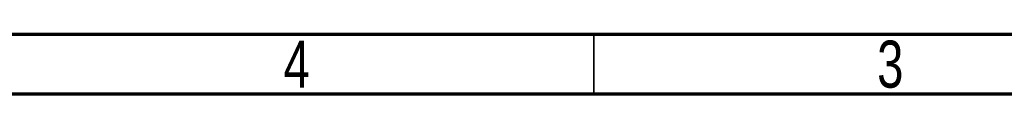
# Model space of a CAD drawing. Header units: inches. Extents: x 0.6 to 16.3, y 0.2 to 11.5.
# Tile 11 of 15: x 8.5 to 11.8, y 11.3 to 11.5. Entities that reach past the tile are written whole.
import ezdxf

# ---------------------------------------------------------------- set-up
doc = ezdxf.new("R2010")
doc.units = ezdxf.units.IN
doc.header["$MEASUREMENT"] = 0
doc.styles.add('SLDTEXTSTYLE0', font='TXT', dxfattribs={"width": 0.75})

msp = doc.modelspace()

# ---------------------------------------------------------------- linework, layer by layer
at = {"color": 7, "linetype": 'Continuous', "lineweight": 70}
for p, q in [((0.5906, 11.4961), (16.3386, 11.4961)), ((0.7874, 11.2992), (16.1417, 11.2992))]:
    msp.add_line(p, q, dxfattribs=at)
at = {"color": 7, "linetype": 'Continuous', "lineweight": 35}
msp.add_line((10.4331, 11.2992), (10.4331, 11.4961), dxfattribs=at)

# ---------------------------------------------------------------- texts
at = {"color": 7, "linetype": 'Continuous', "lineweight": 0, "char_height": 0.1562, "attachment_point": 2, "style": 'SLDTEXTSTYLE0'}
for s, insert in [('4', (9.4472, 11.4753)), ('3', (11.4157, 11.4753))]:
    msp.add_mtext(s, dxfattribs=dict(at, insert=insert))

doc.saveas('drawing.dxf')
